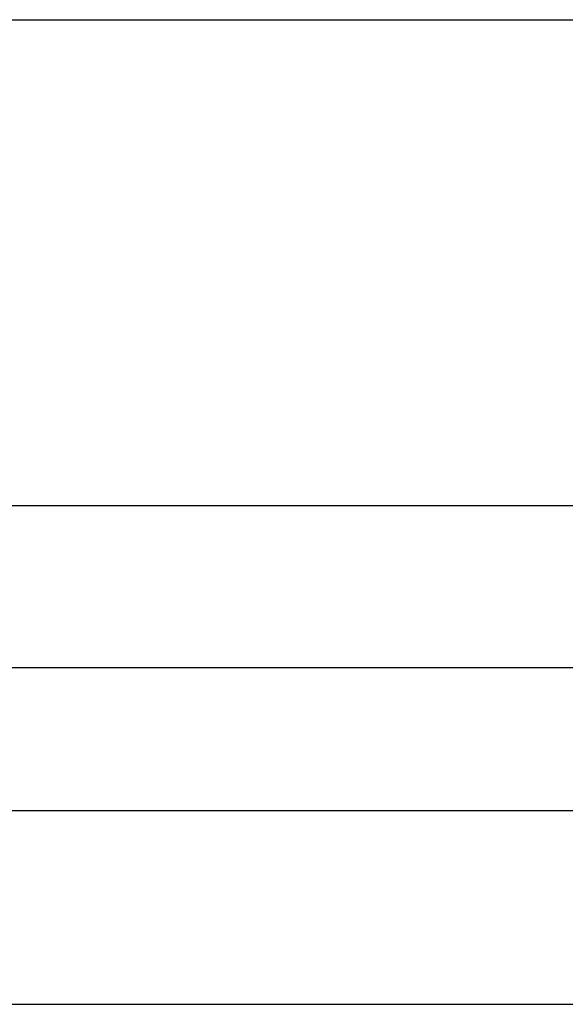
# Model space of a CAD drawing. Header units: inches. Extents: x -3.1 to 15.2, y -1.5 to 10.6.
# Tile 60 of 88: x 8.5 to 9.8, y -1.5 to 0.8. Entities that reach past the tile are written whole.
import ezdxf

# ---------------------------------------------------------------- set-up
doc = ezdxf.new("R2010")
doc.units = ezdxf.units.IN
doc.header["$MEASUREMENT"] = 0
doc.layers.add('chop', color=7, linetype='Continuous')

# ---------------------------------------------------------------- blocks, each defined once
blk = doc.blocks.new('block 3135')
at = {"layer": 'chop', "color": 7, "lineweight": 30, "true_color": 0xffffff}
blk.add_lwpolyline([(-3.0131, -1.5175), (15.1744, -1.5175)], dxfattribs=at)
blk = doc.blocks.new('block 3137')
at = {"layer": 'chop', "color": 7, "lineweight": 30, "true_color": 0xffffff}
blk.add_lwpolyline([(-2.531, -1.055), (14.7232, -1.055)], dxfattribs=at)
blk = doc.blocks.new('block 3141')
at = {"layer": 'chop', "color": 7, "lineweight": 30, "true_color": 0xffffff}
blk.add_lwpolyline([(10.0175, -0.7145), (7.8424, -0.7145)], dxfattribs=at)
blk = doc.blocks.new('block 3146')
at = {"layer": 'chop', "color": 7, "lineweight": 30, "true_color": 0xffffff}
blk.add_lwpolyline([(14.7113, -0.3272), (7.8515, -0.3272)], dxfattribs=at)
blk = doc.blocks.new('block 3154')
at = {"layer": 'chop', "color": 7, "lineweight": 30, "true_color": 0xffffff}
blk.add_lwpolyline([(7.8424, 0.8332), (14.7023, 0.8332)], dxfattribs=at)
blk = doc.blocks.new('block 3065')
at = {"layer": 'chop'}
for name in ['block 3154', 'block 3146', 'block 3141', 'block 3137', 'block 3135']:
    blk.add_blockref(name, (0, 0), dxfattribs=at)

msp = doc.modelspace()

# ---------------------------------------------------------------- block references
at = {"layer": 'chop'}
msp.add_blockref('block 3065', (0, 0), dxfattribs=at)

doc.saveas('drawing.dxf')
